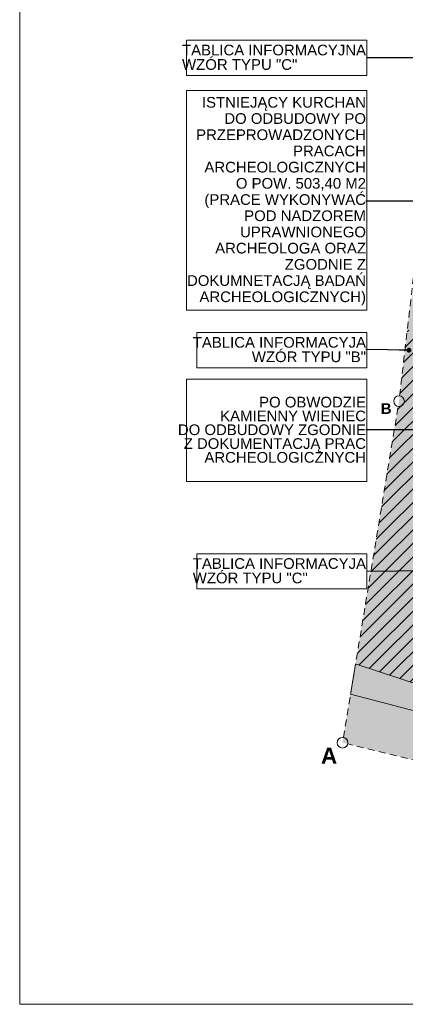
# Model space of a CAD drawing. Header units: millimetres. Extents: x 153785 to 363843, y 18282 to 166787.
# Tile 1 of 67: x 153785 to 189899, y 18282 to 110572. Entities that reach past the tile are written whole.
import ezdxf

# ---------------------------------------------------------------- set-up
doc = ezdxf.new("R2010")
doc.units = ezdxf.units.MM
doc.header["$MEASUREMENT"] = 0
doc.header["$XCLIPFRAME"] = 0
doc.linetypes.add('Przerywana długa', pattern=[1058.333302, 634.99999, -423.333311])
doc.layers.add('2D - Ogólne', color=7, linetype='Continuous')
doc.layers.add('_MDCP papierowa', color=7, linetype='Continuous')
for name, color, linetype, lineweight in [('2D - Ogólne_Nr_pióra__20', 1, 'Continuous', 13), ('2D - Ogólne_Nr_pióra__38', 30, 'Continuous', 13), ('Opisy - Etykiety_Nr_pióra__1', 7, 'Continuous', 13), ('Opisy - Teksty_Nr_pióra__20', 1, 'Continuous', 13)]:
    doc.layers.add(name, color=color, linetype=linetype, lineweight=lineweight)
for name, color, linetype, lineweight, true_color in [('2D - Ogólne_Nr_pióra__82', 7, 'Continuous', 13, 0xaaaaaa), ('2D - Ogólne_Nr_pióra__93', 7, 'Continuous', 13, 0xb5b54a), ('__ Opisy _Nr_pióra__5', 7, 'Continuous', 13, 0x40a5ff)]:
    doc.layers.add(name, color=color, linetype=linetype, lineweight=lineweight, true_color=true_color)
doc.styles.add('STYL_AUTOMATYCZNY_1', font='arial.ttf')
doc.styles.add('STYL_AUTOMATYCZNY_4', font='arial.ttf')
doc.dimstyles.new('STYL_AUTOMATYCZNY__4', dxfattribs={"dimtxt": 0.18, "dimasz": 912, "dimexe": 0.18, "dimexo": 0.0625, "dimgap": 0, "dimtad": 0, "dimtih": 1, "dimtoh": 1, "dimdec": 4, "dimzin": 0, "dimdsep": 46, "dimcen": 0.09, "dimadec": 0, "dimazin": 0, "dimtfac": 1, "dimtdec": 4, "dimtmove": 0, "dimatfit": 3, "dimldrblk": 'ARROWHEAD_11', "dimfxl": 1, "dimtolj": 1, "dimtzin": 0, "dimarcsym": 0})
picture_1 = doc.add_image_def('image1.jpg', size_in_pixel=(1754, 2481))

# ---------------------------------------------------------------- blocks, each defined once
blk = doc.blocks.new('Polilinia_4_5', base_point=(204991, 37729))
at = {"layer": '2D - Ogólne_Nr_pióra__20', "color": 1, "linetype": 'Przerywana długa', "lineweight": 13, "flags": 128}
blk.add_lwpolyline([(204505, 37847), (184509, 42685)], dxfattribs=at)
at = {"layer": '2D - Ogólne_Nr_pióra__20', "color": 1, "linetype": 'Continuous', "lineweight": 13}
for centre in [(184023, 42802), (204991, 37729)]:
    blk.add_circle(centre, 500, dxfattribs=at)
blk = doc.blocks.new('Polilinia_8_5', base_point=(189311, 74815))
at = {"layer": '2D - Ogólne_Nr_pióra__20', "color": 1, "linetype": 'Przerywana długa', "lineweight": 13, "flags": 128}
blk.add_lwpolyline([(189369, 75312), (193734, 112988)], dxfattribs=at)
at = {"layer": '2D - Ogólne_Nr_pióra__20', "color": 1, "linetype": 'Continuous', "lineweight": 13}
for centre in [(193791, 113485), (189311, 74815)]:
    blk.add_circle(centre, 500, dxfattribs=at)
blk = doc.blocks.new('Polilinia_9_5', base_point=(184023, 42802))
at = {"layer": '2D - Ogólne_Nr_pióra__20', "color": 1, "linetype": 'Przerywana długa', "lineweight": 13, "flags": 128}
blk.add_lwpolyline([(184105, 43296), (189230, 74322)], dxfattribs=at)
at = {"layer": '2D - Ogólne_Nr_pióra__20', "color": 1, "linetype": 'Continuous', "lineweight": 13}
for centre in [(189311, 74815), (184023, 42802)]:
    blk.add_circle(centre, 500, dxfattribs=at)
blk = doc.blocks.new('ARROWHEAD_11')
at = {"color": 0, "linetype": 'Continuous', "lineweight": 0}
blk.add_line((0, 0), (-1, 0), dxfattribs=at)
at = {"color": 0, "linetype": 'Continuous', "lineweight": 0, "const_width": 0.25, "flags": 128}
blk.add_lwpolyline([(-0.125, 0, 1), (0.125, 0, 1)], format="xyb", close=True, dxfattribs=at)

msp = doc.modelspace()

# ---------------------------------------------------------------- hatches: boundary and pattern name
at = {"layer": '2D - Ogólne_Nr_pióra__38', "linetype": 'Continuous', "lineweight": 0, "true_color": 0xffbf7f}
msp.add_hatch(color=31, dxfattribs=at).paths.add_polyline_path([(184773.195, 47342.357), (193127.545, 45166.374, -0.880076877), (193216.092, 45155.031, -0.054805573), (193215.017, 45145.255), (205797.167, 42344.808, -0.896084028), (205886.092, 42335.031, -0.012099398), (205886.039, 42332.854), (216326.144, 41827.208, -0.961524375), (216416.071, 41826.384), (230296.112, 42243.679, -0.007513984), (230296.092, 42245.031, -0.977628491), (230386.046, 42247.067), (245756.138, 42942.996, -0.011312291), (245756.092, 42945.031, -0.977542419), (245846.045, 42947.075), (256407.501, 43427.141), (256673.905, 45908.114), (245596.048, 45417.024), (245506.137, 45413.024), (229916.047, 44717.038, -0.011153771), (229916.092, 44715.031, -0.993462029), (229826.096, 44714.441), (216196.088, 44535.622, -0.003279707), (216196.092, 44535.031, -1), (216106.092, 44535.031, -0.007573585), (216106.112, 44536.394), (212597.969, 44642.702, 0.001142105), (209926.982, 44593.354), (209474.806, 44583.792, -0.002230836), (208787.621, 44570.507, -0.005246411), (207483.278, 44562.158), (207400.905, 44562.527, 0.012630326), (206412.048, 44539.896, -0.078608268), (204890.801, 44703.99, -0.011565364), (204638.334, 44772.837, 0.011441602), (203269.446, 45111.672), (203140.377, 45140.212, -0.006256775), (201102.226, 45617.855, -0.001008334), (200746.467, 45706.323), (200339.268, 45807.58, 0.004418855), (199174.068, 46082.603, -0.0134412), (198554.588, 46228.135, -0.015311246), (198151.735, 46341.933, 0.001024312), (198110.87, 46354.95, 0.035796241), (197830.557, 46419.448, -0.006649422), (197812.762, 46422.061, -0.055286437), (197590.468, 46474.034, -0.138202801), (197403.669, 46610.41), (197276.281, 46636.813), (193855.155, 47345.898, -0.902700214), (193766.092, 47355.031, -0.07964149), (193768.346, 47369.097), (185283.837, 50160.966, -0.369739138), (185233.758, 50130.633)])
at = {"layer": '2D - Ogólne_Nr_pióra__93', "linetype": 'Continuous', "lineweight": 0, "true_color": 0x5a5a25}
h = msp.add_hatch(color=59, dxfattribs=at)
h.paths.add_polyline_path([(185233.758, 50130.633, 0.369739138), (185283.837, 50160.966), (193768.346, 47369.097, 0.07964149), (193766.092, 47355.031, 0.902700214), (193855.155, 47345.898), (197276.281, 46636.813), (197403.669, 46610.41, 0.138202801), (197590.468, 46474.034, 0.055286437), (197812.762, 46422.061, 0.006649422), (197830.557, 46419.448, -0.035796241), (198110.87, 46354.95, -0.001024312), (198151.735, 46341.933, 0.015311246), (198554.588, 46228.135, 0.0134412), (199174.068, 46082.603, -0.004418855), (200339.268, 45807.58), (200746.467, 45706.323, 0.001008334), (201102.226, 45617.855, 0.006256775), (203140.377, 45140.212), (203269.446, 45111.672, -0.011441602), (204638.334, 44772.837, 0.011565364), (204890.801, 44703.99, 0.078608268), (206412.048, 44539.896, -0.012630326), (207400.905, 44562.527), (207483.278, 44562.158, 0.005246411), (208787.621, 44570.507, 0.002230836), (209474.806, 44583.792), (209926.982, 44593.354, -0.001142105), (212597.969, 44642.702), (216106.112, 44536.394, 0.007573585), (216106.092, 44535.031, 1.000001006), (216196.092, 44535.031, 0.003279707), (216196.088, 44535.622), (229826.096, 44714.441, 0.993462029), (229916.092, 44715.031, 0.011153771), (229916.047, 44717.038), (242055.322, 45258.97, -0.029523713), (240891.275, 45944.696, -0.051672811), (239077.606, 47455.218, -0.069935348), (237092.905, 50211.188, -0.012759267), (236732.46, 50932.385, -0.011348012), (236434.484, 51609.517, -0.019826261), (235869.627, 53167.08, -0.007131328), (235680.723, 53795.344, -0.015608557), (235193.1, 55767.7, -0.005756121), (235028.233, 56588.212, -0.027132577), (234486.121, 60815.699, -0.009422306), (234399.287, 62396.122, -0.002674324), (234384.713, 62877.276, -0.010011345), (234378.744, 64775.228, -0.010998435), (234468.799, 67003.448, -0.013145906), (234775.827, 70385.857, -0.002424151), (234859.087, 71064.374, -0.010472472), (235474.988, 75097.242, -0.006151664), (236233.802, 79085.644, -0.001408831), (236831.6, 81960.138), (237064.762, 83059.769, 0.023394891), (237974.959, 89448.718, 0.079874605), (237558.678, 96579.719, 0.093956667), (235445.935, 101206.498, 0.108892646), (230900.341, 105356.207, 0.118054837), (223001.677, 107365.603, 0.077773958), (214530.801, 106095.649, 0.051856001), (207008.847, 103178.41, 0.136235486), (193951.602, 91294.748, 0.039705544), (190399.118, 84206.54), (190084.439, 81490.326), (190166.648, 81478.696, 0.007402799), (189968.736, 80491.616), (189311.092, 74815.031)])
h.paths.add_polyline_path([(211294.582, 89471.733, 0.054553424), (211773.152, 86798.644, 0.104435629), (213855.528, 82873.606, 0.042433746), (214908.155, 81824.14, 0.047703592), (216466.121, 80779.21, 0.037439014), (218688.696, 79772.237, 0.045064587), (221455.369, 79012.224, 0.056634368), (223919.11, 78847.272, 0.119819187), (228547.753, 80212.398, 0.126276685), (232348.436, 84058.431, 0.101457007), (234368.849, 89969.792, 0.093220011), (234094.486, 95932.846, 0.11306133), (231467.236, 101364.701, 0.055672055), (229509.685, 103275.234, 0.097014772), (225231.181, 105429.937, 0.097701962), (220931.939, 105807.073, 0.113031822), (216874.732, 104361.184, 0.109715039), (213733.118, 101196.184, 0.068049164), (212333.738, 98092.013, 0.060078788), (211290.26, 91881.865, 0.032133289)], flags=0)
msp.add_hatch(color=59, dxfattribs=at).paths.add_polyline_path([(184023.287, 42802.376), (204990.856, 37729.294), (255960.616, 39265.397), (256407.501, 43427.141), (245846.045, 42947.075, 0.977542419), (245756.092, 42945.031, 0.011312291), (245756.138, 42942.996), (230386.046, 42247.067, 0.977628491), (230296.092, 42245.031, 0.007513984), (230296.112, 42243.679), (216416.071, 41826.384, 0.961524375), (216326.144, 41827.208), (205886.039, 42332.854, 0.012099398), (205886.092, 42335.031, 0.896084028), (205797.167, 42344.808), (193215.017, 45145.255, 0.054805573), (193216.092, 45155.031, 0.880076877), (193127.545, 45166.374), (184773.195, 47342.357)])
at = {"layer": '__ Opisy _Nr_pióra__5', "linetype": 'Continuous', "lineweight": 13, "true_color": 0x40a5ff}
h = msp.add_hatch(dxfattribs=at)
h.set_pattern_fill('Bloczki_ceramiczne_0005', color=161, style=0, pattern_type=2)
h.set_pattern_definition([(45, (213644.8, 75613.5), (-636.396, 636.396), [])])
h.paths.add_polyline_path([(233470.802, 67066.724, -0.013147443), (233782.667, 70502.619, -0.002429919), (233867.366, 71192.797, -0.010479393), (234490.107, 75270.482, -0.006145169), (235253.983, 79285.536, -0.001410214), (235853.188, 82166.801), (236084.341, 83256.983, 0.023211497), (236979.828, 89547.342, 0.080047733), (236584.939, 96351.762, 0.093498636), (234636.474, 100619.193, 0.109077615), (230344.251, 104427.924, 0.129863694), (221510.354, 106736.904, 0.084667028), (212551.749, 105192.174, 0.073183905), (203280.173, 100347.711, 0.120658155), (193509.763, 89157.011, 0.081329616), (191070.703, 81350.798), (190084.439, 81490.326), (189311.092, 74815.031), (185241.092, 50175.031), (185233.758, 50130.633, 0.369739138), (185283.837, 50160.966), (191627.928, 48073.412), (193768.346, 47369.097), (193811.092, 47355.031), (193855.155, 47345.898), (196079.097, 46884.949), (197546.96, 46493.03, 0.006105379), (197556.312, 46488.453, 0.066279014), (197684.431, 46445.524), (197687.123, 46445.044, 0.030866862), (197812.762, 46422.061, -0.015407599), (197771.843, 46429.925), (197830.557, 46419.448, -0.041134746), (198151.735, 46341.933, 0.022285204), (199174.068, 46082.603, -0.005967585), (200746.466, 45706.323, 0.006766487), (203140.377, 45140.212, -0.012514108), (204638.334, 44772.837, 0.07955332), (206412.048, 44539.896, -0.013682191), (207483.278, 44562.158, 0.006464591), (209474.806, 44583.792, -0.001335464), (212597.969, 44642.702), (216106.112, 44536.394, 0.007573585), (216106.092, 44535.031, 1), (216196.092, 44535.031, 0.003279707), (216196.088, 44535.622), (229826.096, 44714.441, 0.993462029), (229916.092, 44715.031, 0.011153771), (229916.047, 44717.038), (242055.899, 45258.996), (242043.573, 45265.382), (240227.782, 45186.462, -0.049217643), (238358.136, 46760.677, -0.069703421), (236209.317, 49742.92, -0.012738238), (235826.679, 50508.641, -0.011368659), (235509.479, 51229.556, -0.019873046), (234916.458, 52864.639, -0.007152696), (234718.491, 53523.105, -0.01563192), (234215.167, 55558.779, -0.005776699), (234045.152, 56405.027, -0.027117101), (233488.827, 60742.17, -0.009434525), (233399.929, 62360.303, -0.002687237), (233385.001, 62853.247, -0.01001765), (233378.899, 64792.86, -0.011006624)])
h.paths.add_polyline_path([(211479.942, 94040.092, -0.112036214), (213733.118, 101196.184, -0.10201625), (216598.906, 104179.68, -0.142358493), (221661.212, 105864.599, -0.140567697), (228054.105, 104249.442, -0.1373974), (232734.778, 99497.323, -0.118875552), (234510.568, 92723.268, -0.111347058), (233148.465, 85612.845, -0.155055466), (228786.491, 80356.233, -0.149304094), (223019.373, 78840.009, -0.084521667), (218195.017, 79963.536, -0.136998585), (213855.528, 82873.606, -0.111589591), (211640.263, 87281.071, -0.083620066)], flags=0)

# ---------------------------------------------------------------- linework, layer by layer
at = {"layer": '2D - Ogólne_Nr_pióra__82', "color": 253, "linetype": 'Continuous', "lineweight": 13, "true_color": 0xaaaaaa, "flags": 128}
msp.add_lwpolyline([(193768.346, 47369.097), (185283.837, 50160.966, -0.369739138), (185233.758, 50130.633), (184773.195, 47342.357), (193127.545, 45166.374, -0.880076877)], format="xyb", dxfattribs=at)

# ---------------------------------------------------------------- block references
at = {"layer": '2D - Ogólne', "color": 1, "linetype": 'Przerywana długa', "lineweight": 13}
for name, p in [('Polilinia_8_5', (189311.092, 74815.031)), ('Polilinia_9_5', (184023.287, 42802.376)), ('Polilinia_4_5', (204990.856, 37729.294))]:
    msp.add_blockref(name, p, dxfattribs=at)

# ---------------------------------------------------------------- texts
at = {"layer": 'Opisy - Teksty_Nr_pióra__20', "color": 1, "linetype": 'Continuous', "lineweight": 13, "attachment_point": 2, "style": 'STYL_AUTOMATYCZNY_4'}
for s, insert, char_height in [('\\A1;{\\pqc;\\fArial|b1|i0|c238|p0;\\W1.000000;B}', (188110.613, 74619.959), 1000), ('\\A1;{\\pqc;\\fArial|b1|i0|c238|p0;\\W1.000000;A}', (182762.412, 42337.292), 1500)]:
    msp.add_mtext(s, dxfattribs=dict(at, insert=insert, char_height=char_height))

# ---------------------------------------------------------------- pictures from other files: only their frames are drawn
at = {"layer": '_MDCP papierowa', "linetype": 'Continuous', "lineweight": 0}
image = msp.add_image(picture_1, insert=(363843.459, 18281.634), size_in_units=(148505.333, 210058), rotation=90, dxfattribs=at)
image.set_boundary_path([(-0.5, -0.5), (1753.5, 2480.5)])

# ---------------------------------------------------------------- next in the draw order: wipeouts: each hides what was drawn before it
at = {"color": 7, "linetype": 'Continuous', "lineweight": 13, "ltscale": 1029891.813996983}
msp.add_wipeout([(169399.331, 105340.059), (186298.398, 105340.059), (186298.398, 108647.341), (169399.331, 108647.341)], dxfattribs=at).dxf.layer = 'Opisy - Etykiety_Nr_pióra__1'
at = {"color": 7, "linetype": 'Continuous', "lineweight": 13, "ltscale": 993772.763779}
msp.add_wipeout([(169399.331, 83356.003), (186298.398, 83356.003), (186298.398, 103944.583), (169399.331, 103944.583)], dxfattribs=at).dxf.layer = 'Opisy - Etykiety_Nr_pióra__1'
at = {"color": 7, "linetype": 'Continuous', "lineweight": 13, "ltscale": 968702.520193}
msp.add_wipeout([(170389.709, 77944.369), (186298.398, 77944.369), (186298.398, 81247.228), (170389.709, 81247.228)], dxfattribs=at).dxf.layer = 'Opisy - Etykiety_Nr_pióra__1'
at = {"color": 7, "linetype": 'Continuous', "lineweight": 13, "ltscale": 950187.038953}
msp.add_wipeout([(169399.331, 67286.391), (186298.398, 67286.391), (186298.398, 76875.024), (169399.331, 76875.024)], dxfattribs=at).dxf.layer = 'Opisy - Etykiety_Nr_pióra__1'
at = {"color": 7, "linetype": 'Continuous', "lineweight": 13, "ltscale": 931062.029981}
msp.add_wipeout([(170389.722, 57213.59), (186298.398, 57213.59), (186298.398, 60516.45), (170389.722, 60516.45)], dxfattribs=at).dxf.layer = 'Opisy - Etykiety_Nr_pióra__1'

# ---------------------------------------------------------------- next in the draw order: linework, layer by layer
at = {"layer": 'Opisy - Etykiety_Nr_pióra__1', "color": 7, "linetype": 'Continuous', "lineweight": 13, "flags": 128}
for points in [[(169399.331, 105340.059), (186298.398, 105340.059), (186298.398, 108647.341), (169399.331, 108647.341), (169399.331, 105340.059)], [(169399.331, 83356.003), (186298.398, 83356.003), (186298.398, 103944.583), (169399.331, 103944.583), (169399.331, 83356.003)], [(170389.709, 77944.369), (186298.398, 77944.369), (186298.398, 81247.228), (170389.709, 81247.228), (170389.709, 77944.369)], [(169399.331, 67286.391), (186298.398, 67286.391), (186298.398, 76875.024), (169399.331, 76875.024), (169399.331, 67286.391)], [(170389.722, 57213.59), (186298.398, 57213.59), (186298.398, 60516.45), (170389.722, 60516.45), (170389.722, 57213.59)]]:
    msp.add_lwpolyline(points, close=True, dxfattribs=at)

# ---------------------------------------------------------------- next in the draw order: texts
at = {"layer": 'Opisy - Etykiety_Nr_pióra__1', "color": 7, "linetype": 'Continuous', "lineweight": 13, "char_height": 1000, "attachment_point": 6, "style": 'STYL_AUTOMATYCZNY_1'}
for s, insert, line_spacing_factor in [('\\A1;{\\pqr;\\fArial|b0|i0|c238|p0;\\W1.000000;TABLICA INFORMACYJNA\\P\\pql;\\fArial|b0|i0|c238|p0;\\H1.002814x;\\W1.000000;WZÓR TYPU "\\fArial|b0|i0|c238|p0;\\W1.000000;C\\fArial|b0|i0|c238|p0;\\W1.000000;"}', (186218.398, 107042.933), 0.812027), ('\\A1;{\\pqr;\\fArial|b0|i0|c238|p0;\\W1.000000;TABLICA INFORMACYJA\\P\\pqr;\\fArial|b0|i0|c238|p0;\\W1.000000;WZÓR TYPU "B"}', (186218.398, 79644.572), 0.81172), ('\\A1;{\\pqr;\\fArial|b0|i0|c238|p0;\\W1.000000;TABLICA INFORMACYJA\\P\\pql;\\fArial|b0|i0|c238|p0;\\W1.000000;WZÓR TYPU "\\fArial|b0|i0|c238|p0;\\W1.000000;C\\fArial|b0|i0|c238|p0;\\W1.000000;"}', (186218.398, 58913.794), 0.81172)]:
    msp.add_mtext(s, dxfattribs=dict(at, insert=insert, line_spacing_factor=line_spacing_factor))
at = {"layer": 'Opisy - Etykiety_Nr_pióra__1', "color": 7, "linetype": 'Continuous', "lineweight": 13, "char_height": 1000, "width": 16739.06669, "attachment_point": 6, "style": 'STYL_AUTOMATYCZNY_1'}
for s, insert, line_spacing_factor in [('\\A1;{\\pqr;\\fArial|b0|i0|c238|p0;\\W1.000000;ISTNIEJĄCY KURCHAN\\P\\pqr;\\fArial|b0|i0|c238|p0;\\W1.000000;DO ODBUDOWY PO PRZEPROWADZONYCH \\P\\pqr;\\fArial|b0|i0|c238|p0;\\W1.000000;PRACACH ARCHEOLOGICZNYCH\\P\\pqr;\\fArial|b0|i0|c238|p0;\\W1.000000;O POW. 5\\fArial|b0|i0|c238|p0;\\W1.000000;03\\fArial|b0|i0|c238|p0;\\W1.000000;,40 M2\\P\\pqr;\\fArial|b0|i0|c238|p0;\\W1.000000;(PRACE WYKONYWAĆ POD NADZOREM UPRAWNIONEGO ARCHEOLOGA ORAZ ZGODNIE Z DOKUMNETACJĄ BADAŃ ARCHEOLOGICZNYCH)}', (186218.398, 93563.132), 0.911132), ('\\A1;{\\pqr;\\fArial|b0|i0|c238|p0;\\W1.000000;PO OBWODZIE \\P\\pqr;\\fArial|b0|i0|c238|p0;\\W1.000000;KAMIENNY WIENIEC \\P\\pqr;\\fArial|b0|i0|c238|p0;\\W1.000000;DO ODBUDOWY ZGODNIE\\P\\pqr;\\fArial|b0|i0|c238|p0;\\W1.000000;Z DOKUMENTACJĄ PRAC \\P\\pqr;\\fArial|b0|i0|c238|p0;\\W1.000000;ARCHEOLOGICZNYCH }', (186218.398, 72129.511), 0.776454)]:
    msp.add_mtext(s, dxfattribs=dict(at, insert=insert, line_spacing_factor=line_spacing_factor))

# ---------------------------------------------------------------- next in the draw order: leaders
at = {"layer": 'Opisy - Etykiety_Nr_pióra__1', "color": 7, "linetype": 'Continuous', "lineweight": 13, "annotation_type": 0, "has_hookline": 1, "hookline_direction": 1}
for points, text_width in [([(205003.402, 105372.721), (205003.402, 107042.933), (186298.398, 106993.7)], 17188), ([(226015.325, 93650.293), (186218.398, 93563.132)], 16530), ([(190247.744, 79595.799), (186218.398, 79644.572)], 16180), ([(221276.602, 78102.348), (221276.602, 72129.511), (186218.398, 72129.511)], 15012), ([(192417.882, 49169.773), (192417.882, 58913.794), (186298.398, 58865.02)], 16180)]:
    msp.add_leader(points, dimstyle='STYL_AUTOMATYCZNY__4', dxfattribs=dict(at, text_width=text_width))

doc.saveas('drawing.dxf')
